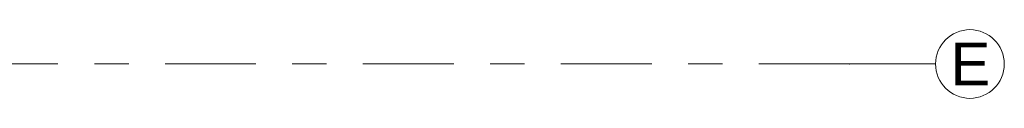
# Model space of a CAD drawing. Header units: metres. Extents: x -3.6 to 84.5, y -11 to 16.8.
# Tile 228 of 229: x 62.518 to 65.385, y 13.05 to 13.25. Entities that reach past the tile are written whole.
import ezdxf

# ---------------------------------------------------------------- set-up
doc = ezdxf.new("R2010")
doc.units = ezdxf.units.M
doc.header["$MEASUREMENT"] = 0
doc.linetypes.add('Strichlinie doppelt', pattern=[0.546806, 0.264583, -0.105833, 0.070556, -0.105833])
doc.layers.add('451 - Universal.Achsen Raster', color=7, linetype='Continuous')
doc.styles.add('ERSTELLTER_STIL_2', font='txt')

msp = doc.modelspace()

# ---------------------------------------------------------------- linework, layer by layer
at = {"layer": '451 - Universal.Achsen Raster', "color": 160, "linetype": 'Strichlinie doppelt', "lineweight": 9, "true_color": 0x3232ff}
for q in [(-3.175, 13.15), (65.185, 13.15)]:
    msp.add_line((64.935, 13.15), q, dxfattribs=at)
at = {"layer": '451 - Universal.Achsen Raster', "color": 160, "linetype": 'Continuous', "lineweight": 9, "true_color": 0x3232ff}
msp.add_circle((65.285, 13.15), 0.1, dxfattribs=at)
at = {"layer": '451 - Universal.Achsen Raster', "color": 160, "linetype": 'Strichlinie doppelt', "lineweight": 9, "true_color": 0x3232ff}
msp.add_point((64.935, 13.15), dxfattribs=at)
msp.add_point((64.935, 13.15), dxfattribs=at)

# ---------------------------------------------------------------- texts
at = {"layer": '451 - Universal.Achsen Raster', "color": 160, "lineweight": 9, "true_color": 0x3232ff, "insert": (65.2279, 13.2125), "char_height": 0.125, "attachment_point": 1, "style": 'ERSTELLTER_STIL_2'}
msp.add_mtext('\\A1;{\\pql;\\pt0;\\fArial|b0|i0|c0|p38;E}', dxfattribs=at)

doc.saveas('drawing.dxf')
